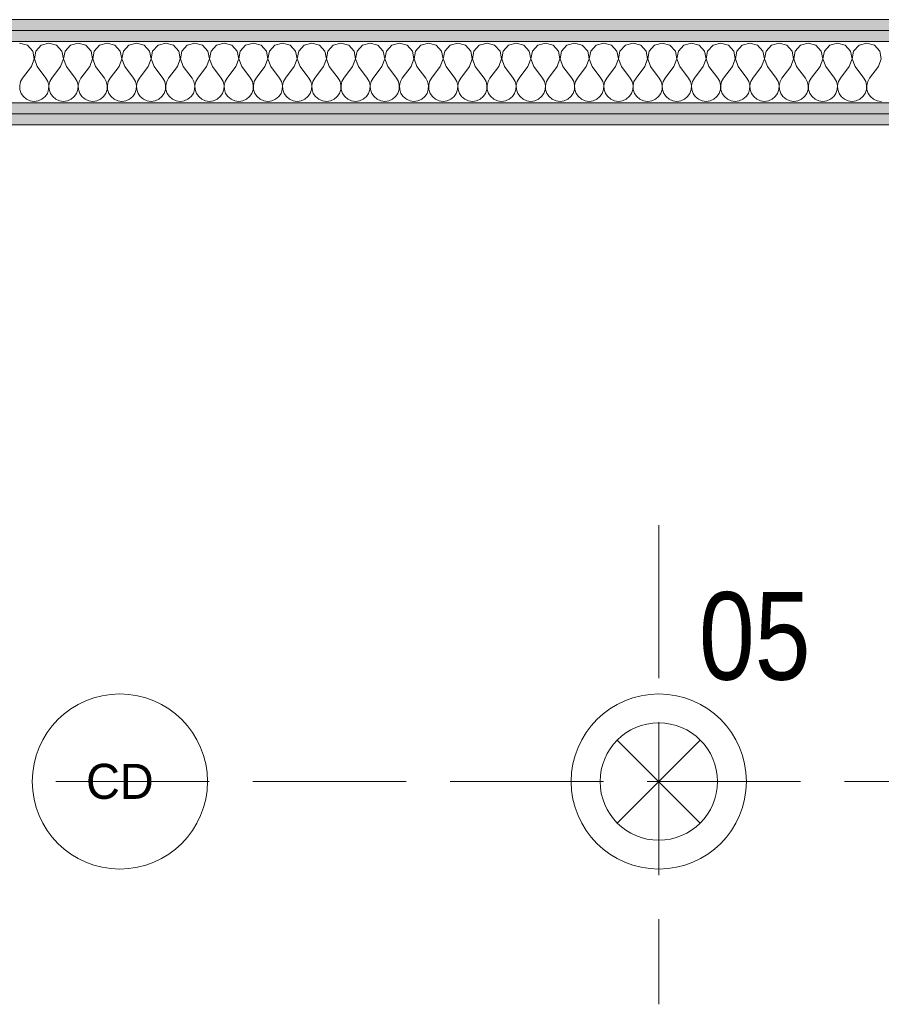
# Model space of a CAD drawing. Header units: millimetres. Extents: x 172139 to 266886, y 89525 to 138225.
# Tile 70 of 72: x 214183 to 215167, y 116082 to 117207. Entities that reach past the tile are written whole.
import ezdxf
from ezdxf.enums import TextEntityAlignment as Align

# ---------------------------------------------------------------- set-up
doc = ezdxf.new("R2010")
doc.units = ezdxf.units.MM
doc.header["$MEASUREMENT"] = 0
doc.linetypes.add('Krawędzie ukryte', pattern=[225, 175, -50])
for name, color, linetype in [('PRZEBUDOWA_PUNKTY_CAM', 7, 'Continuous'), ('PRZEDBUOWA_PUNKTY_OŚW', 7, 'Continuous'), ('ROZBUDOWA_NOWE_DZIAŁOWE', 7, 'Continuous')]:
    doc.layers.add(name, color=color, linetype=linetype)
for name, color, linetype, lineweight, true_color in [('PRZEBUDOWA_PUNKTY_CAM_Nr_pióra__48', 7, 'Continuous', 15, 0xa80f02), ('PRZEBUDOWA_PUNKTY_CAM_Nr_pióra__8', 7, 'Continuous', 100, 0xa80f02), ('PRZEDBUOWA_PUNKTY_OŚW_Nr_pióra__48', 7, 'Continuous', 15, 0xa80f02), ('PRZEDBUOWA_PUNKTY_OŚW_Nr_pióra__8', 7, 'Continuous', 100, 0xa80f02), ('ROZBUDOWA_NOWE_DZIAŁOWE_Nr_pióra__24', 7, 'Continuous', 15, 0x029e21), ('ROZBUDOWA_NOWE_DZIAŁOWE_Nr_pióra__4', 7, 'Continuous', 13, 0x029e21), ('ROZBUDOWA_NOWE_DZIAŁOWE_Nr_pióra__67', 7, 'Continuous', 13, 0x6a6a6a)]:
    doc.layers.add(name, color=color, linetype=linetype, lineweight=lineweight, true_color=true_color)
doc.layers.add('ROZBUDOWA_NOWE_DZIAŁOWE_Nr_pióra__47', color=7, linetype='Continuous', lineweight=15)
doc.styles.add('GENERATED_STYLE_1', font='txt')
doc.styles.add('GENERATED_STYLE_2', font='txt')
pattern_1 = [(0, (0, 0), (0, 37.5), [0, -37.5])]

# ---------------------------------------------------------------- blocks, each defined once
blk = doc.blocks.new('*X457')
at = {"layer": 'ROZBUDOWA_NOWE_DZIAŁOWE_Nr_pióra__4', "linetype": 'Continuous'}
for p, q in [((214192.1, 117177.6), (214183.3, 117180.1)), ((214198.2, 117170.9), (214192.1, 117177.6)), ((214199.9, 117161.9), (214198.2, 117170.9)), ((214201.8, 117170.9), (214200.1, 117161.9)), ((214207.9, 117177.6), (214201.8, 117170.9)), ((214216.7, 117180.1), (214207.9, 117177.6)), ((214225.4, 117177.6), (214216.7, 117180.1)), ((214231.6, 117170.9), (214225.4, 117177.6)), ((214233.3, 117161.9), (214231.6, 117170.9)), ((214235.1, 117170.9), (214233.4, 117161.9)), ((214241.2, 117177.6), (214235.1, 117170.9)), ((214250, 117180.1), (214241.2, 117177.6)), ((214258.8, 117177.6), (214250, 117180.1)), ((214264.9, 117170.9), (214258.8, 117177.6)), ((214266.6, 117161.9), (214264.9, 117170.9)), ((214268.4, 117170.9), (214266.7, 117161.9)), ((214274.6, 117177.6), (214268.4, 117170.9)), ((214283.3, 117180.1), (214274.6, 117177.6)), ((214292.1, 117177.6), (214283.3, 117180.1)), ((214298.2, 117170.9), (214292.1, 117177.6)), ((214299.9, 117161.9), (214298.2, 117170.9)), ((214301.8, 117170.9), (214300.1, 117161.9)), ((214307.9, 117177.6), (214301.8, 117170.9)), ((214316.7, 117180.1), (214307.9, 117177.6)), ((214325.4, 117177.6), (214316.7, 117180.1)), ((214331.6, 117170.9), (214325.4, 117177.6)), ((214333.3, 117161.9), (214331.6, 117170.9)), ((214335.1, 117170.9), (214333.4, 117161.9)), ((214341.2, 117177.6), (214335.1, 117170.9)), ((214350, 117180.1), (214341.2, 117177.6)), ((214358.8, 117177.6), (214350, 117180.1)), ((214364.9, 117170.9), (214358.8, 117177.6)), ((214366.6, 117161.9), (214364.9, 117170.9)), ((214368.4, 117170.9), (214366.7, 117161.9)), ((214374.6, 117177.6), (214368.4, 117170.9)), ((214383.3, 117180.1), (214374.6, 117177.6)), ((214392.1, 117177.6), (214383.3, 117180.1)), ((214398.2, 117170.9), (214392.1, 117177.6)), ((214399.9, 117161.9), (214398.2, 117170.9)), ((214401.8, 117170.9), (214400.1, 117161.9)), ((214407.9, 117177.6), (214401.8, 117170.9)), ((214416.7, 117180.1), (214407.9, 117177.6)), ((214425.4, 117177.6), (214416.7, 117180.1)), ((214431.6, 117170.9), (214425.4, 117177.6)), ((214433.3, 117161.9), (214431.6, 117170.9)), ((214435.1, 117170.9), (214433.4, 117161.9)), ((214441.2, 117177.6), (214435.1, 117170.9)), ((214450, 117180.1), (214441.2, 117177.6)), ((214458.8, 117177.6), (214450, 117180.1)), ((214464.9, 117170.9), (214458.8, 117177.6)), ((214466.6, 117161.9), (214464.9, 117170.9)), ((214468.4, 117170.9), (214466.7, 117161.9)), ((214474.6, 117177.6), (214468.4, 117170.9)), ((214483.3, 117180.1), (214474.6, 117177.6)), ((214492.1, 117177.6), (214483.3, 117180.1)), ((214498.2, 117170.9), (214492.1, 117177.6)), ((214499.9, 117161.9), (214498.2, 117170.9)), ((214501.8, 117170.9), (214500.1, 117161.9)), ((214507.9, 117177.6), (214501.8, 117170.9)), ((214516.7, 117180.1), (214507.9, 117177.6)), ((214525.4, 117177.6), (214516.7, 117180.1)), ((214531.6, 117170.9), (214525.4, 117177.6)), ((214533.3, 117161.9), (214531.6, 117170.9)), ((214535.1, 117170.9), (214533.4, 117161.9)), ((214541.2, 117177.6), (214535.1, 117170.9)), ((214550, 117180.1), (214541.2, 117177.6)), ((214558.8, 117177.6), (214550, 117180.1)), ((214564.9, 117170.9), (214558.8, 117177.6)), ((214566.6, 117161.9), (214564.9, 117170.9)), ((214568.4, 117170.9), (214566.7, 117161.9)), ((214574.6, 117177.6), (214568.4, 117170.9)), ((214583.3, 117180.1), (214574.6, 117177.6)), ((214592.1, 117177.6), (214583.3, 117180.1)), ((214598.2, 117170.9), (214592.1, 117177.6)), ((214599.9, 117161.9), (214598.2, 117170.9)), ((214601.8, 117170.9), (214600.1, 117161.9)), ((214607.9, 117177.6), (214601.8, 117170.9)), ((214616.7, 117180.1), (214607.9, 117177.6)), ((214625.4, 117177.6), (214616.7, 117180.1)), ((214631.6, 117170.9), (214625.4, 117177.6)), ((214633.3, 117161.9), (214631.6, 117170.9)), ((214635.1, 117170.9), (214633.4, 117161.9)), ((214641.2, 117177.6), (214635.1, 117170.9)), ((214650, 117180.1), (214641.2, 117177.6)), ((214658.8, 117177.6), (214650, 117180.1)), ((214664.9, 117170.9), (214658.8, 117177.6)), ((214666.6, 117161.9), (214664.9, 117170.9)), ((214668.4, 117170.9), (214666.7, 117161.9)), ((214674.6, 117177.6), (214668.4, 117170.9)), ((214683.3, 117180.1), (214674.6, 117177.6)), ((214692.1, 117177.6), (214683.3, 117180.1)), ((214698.2, 117170.9), (214692.1, 117177.6)), ((214699.9, 117161.9), (214698.2, 117170.9)), ((214701.8, 117170.9), (214700.1, 117161.9)), ((214707.9, 117177.6), (214701.8, 117170.9)), ((214716.7, 117180.1), (214707.9, 117177.6)), ((214725.4, 117177.6), (214716.7, 117180.1)), ((214731.6, 117170.9), (214725.4, 117177.6)), ((214733.3, 117161.9), (214731.6, 117170.9)), ((214735.1, 117170.9), (214733.4, 117161.9)), ((214741.2, 117177.6), (214735.1, 117170.9)), ((214750, 117180.1), (214741.2, 117177.6)), ((214758.8, 117177.6), (214750, 117180.1)), ((214764.9, 117170.9), (214758.8, 117177.6)), ((214766.6, 117161.9), (214764.9, 117170.9)), ((214768.4, 117170.9), (214766.7, 117161.9)), ((214774.6, 117177.6), (214768.4, 117170.9)), ((214783.3, 117180.1), (214774.6, 117177.6)), ((214792.1, 117177.6), (214783.3, 117180.1)), ((214798.2, 117170.9), (214792.1, 117177.6)), ((214799.9, 117161.9), (214798.2, 117170.9)), ((214801.8, 117170.9), (214800.1, 117161.9)), ((214807.9, 117177.6), (214801.8, 117170.9)), ((214816.7, 117180.1), (214807.9, 117177.6)), ((214825.4, 117177.6), (214816.7, 117180.1)), ((214831.6, 117170.9), (214825.4, 117177.6)), ((214833.3, 117161.9), (214831.6, 117170.9)), ((214835.1, 117170.9), (214833.4, 117161.9)), ((214841.2, 117177.6), (214835.1, 117170.9)), ((214850, 117180.1), (214841.2, 117177.6)), ((214858.8, 117177.6), (214850, 117180.1)), ((214864.9, 117170.9), (214858.8, 117177.6)), ((214866.6, 117161.9), (214864.9, 117170.9)), ((214868.4, 117170.9), (214866.7, 117161.9)), ((214874.6, 117177.6), (214868.4, 117170.9)), ((214883.3, 117180.1), (214874.6, 117177.6)), ((214892.1, 117177.6), (214883.3, 117180.1)), ((214898.2, 117170.9), (214892.1, 117177.6)), ((214899.9, 117161.9), (214898.2, 117170.9)), ((214901.8, 117170.9), (214900.1, 117161.9)), ((214907.9, 117177.6), (214901.8, 117170.9)), ((214916.7, 117180.1), (214907.9, 117177.6)), ((214925.4, 117177.6), (214916.7, 117180.1)), ((214931.6, 117170.9), (214925.4, 117177.6)), ((214933.3, 117161.9), (214931.6, 117170.9)), ((214935.1, 117170.9), (214933.4, 117161.9)), ((214941.2, 117177.6), (214935.1, 117170.9)), ((214950, 117180.1), (214941.2, 117177.6)), ((214958.8, 117177.6), (214950, 117180.1)), ((214964.9, 117170.9), (214958.8, 117177.6)), ((214966.6, 117161.9), (214964.9, 117170.9)), ((214968.4, 117170.9), (214966.7, 117161.9)), ((214974.6, 117177.6), (214968.4, 117170.9)), ((214983.3, 117180.1), (214974.6, 117177.6)), ((214992.1, 117177.6), (214983.3, 117180.1)), ((214998.2, 117170.9), (214992.1, 117177.6)), ((214999.9, 117161.9), (214998.2, 117170.9)), ((215001.8, 117170.9), (215000.1, 117161.9)), ((215007.9, 117177.6), (215001.8, 117170.9)), ((215016.7, 117180.1), (215007.9, 117177.6)), ((215025.4, 117177.6), (215016.7, 117180.1)), ((215031.6, 117170.9), (215025.4, 117177.6)), ((215033.3, 117161.9), (215031.6, 117170.9)), ((215035.1, 117170.9), (215033.4, 117161.9)), ((215041.2, 117177.6), (215035.1, 117170.9)), ((215050, 117180.1), (215041.2, 117177.6)), ((215058.8, 117177.6), (215050, 117180.1)), ((215064.9, 117170.9), (215058.8, 117177.6)), ((215066.6, 117161.9), (215064.9, 117170.9)), ((215068.4, 117170.9), (215066.7, 117161.9)), ((215074.6, 117177.6), (215068.4, 117170.9)), ((215083.3, 117180.1), (215074.6, 117177.6)), ((215092.1, 117177.6), (215083.3, 117180.1)), ((215098.2, 117170.9), (215092.1, 117177.6)), ((215099.9, 117161.9), (215098.2, 117170.9)), ((215101.8, 117170.9), (215100.1, 117161.9)), ((215107.9, 117177.6), (215101.8, 117170.9)), ((215116.7, 117180.1), (215107.9, 117177.6)), ((215125.4, 117177.6), (215116.7, 117180.1)), ((215131.6, 117170.9), (215125.4, 117177.6)), ((215133.3, 117161.9), (215131.6, 117170.9)), ((215135.1, 117170.9), (215133.4, 117161.9)), ((215141.2, 117177.6), (215135.1, 117170.9)), ((215150, 117180.1), (215141.2, 117177.6)), ((215158.8, 117177.6), (215150, 117180.1)), ((215164.9, 117170.9), (215158.8, 117177.6)), ((215166.6, 117161.9), (215164.9, 117170.9)), ((214196.7, 117153.4), (214199.9, 117161.9)), ((214200.1, 117161.9), (214203.3, 117153.4)), ((214230, 117153.4), (214233.3, 117161.9)), ((214233.4, 117161.9), (214236.7, 117153.4)), ((214263.3, 117153.4), (214266.6, 117161.9)), ((214266.7, 117161.9), (214270, 117153.4)), ((214296.7, 117153.4), (214299.9, 117161.9)), ((214300.1, 117161.9), (214303.3, 117153.4)), ((214330, 117153.4), (214333.3, 117161.9)), ((214333.4, 117161.9), (214336.7, 117153.4)), ((214363.3, 117153.4), (214366.6, 117161.9)), ((214366.7, 117161.9), (214370, 117153.4)), ((214396.7, 117153.4), (214399.9, 117161.9)), ((214400.1, 117161.9), (214403.3, 117153.4)), ((214430, 117153.4), (214433.3, 117161.9)), ((214433.4, 117161.9), (214436.7, 117153.4)), ((214463.3, 117153.4), (214466.6, 117161.9)), ((214466.7, 117161.9), (214470, 117153.4)), ((214496.7, 117153.4), (214499.9, 117161.9)), ((214500.1, 117161.9), (214503.3, 117153.4)), ((214530, 117153.4), (214533.3, 117161.9)), ((214533.4, 117161.9), (214536.7, 117153.4)), ((214563.3, 117153.4), (214566.6, 117161.9)), ((214566.7, 117161.9), (214570, 117153.4)), ((214596.7, 117153.4), (214599.9, 117161.9)), ((214600.1, 117161.9), (214603.3, 117153.4)), ((214630, 117153.4), (214633.3, 117161.9)), ((214633.4, 117161.9), (214636.7, 117153.4)), ((214663.3, 117153.4), (214666.6, 117161.9)), ((214666.7, 117161.9), (214670, 117153.4)), ((214696.7, 117153.4), (214699.9, 117161.9)), ((214700.1, 117161.9), (214703.3, 117153.4)), ((214730, 117153.4), (214733.3, 117161.9)), ((214733.4, 117161.9), (214736.7, 117153.4)), ((214763.3, 117153.4), (214766.6, 117161.9)), ((214766.7, 117161.9), (214770, 117153.4)), ((214796.7, 117153.4), (214799.9, 117161.9)), ((214800.1, 117161.9), (214803.3, 117153.4)), ((214830, 117153.4), (214833.3, 117161.9)), ((214833.4, 117161.9), (214836.7, 117153.4)), ((214863.3, 117153.4), (214866.6, 117161.9)), ((214866.7, 117161.9), (214870, 117153.4)), ((214896.7, 117153.4), (214899.9, 117161.9)), ((214900.1, 117161.9), (214903.3, 117153.4)), ((214930, 117153.4), (214933.3, 117161.9)), ((214933.4, 117161.9), (214936.7, 117153.4)), ((214963.3, 117153.4), (214966.6, 117161.9)), ((214966.7, 117161.9), (214970, 117153.4)), ((214996.7, 117153.4), (214999.9, 117161.9)), ((215000.1, 117161.9), (215003.3, 117153.4)), ((215030, 117153.4), (215033.3, 117161.9)), ((215033.4, 117161.9), (215036.7, 117153.4)), ((215063.3, 117153.4), (215066.6, 117161.9)), ((215066.7, 117161.9), (215070, 117153.4)), ((215096.7, 117153.4), (215099.9, 117161.9)), ((215100.1, 117161.9), (215103.3, 117153.4)), ((215130, 117153.4), (215133.3, 117161.9)), ((215133.4, 117161.9), (215136.7, 117153.4)), ((215163.3, 117153.4), (215166.6, 117161.9)), ((214196.7, 117153.4), (214186.7, 117140.1)), ((214203.3, 117153.4), (214213.3, 117140.1)), ((214230, 117153.4), (214220, 117140.1)), ((214236.7, 117153.4), (214246.7, 117140.1)), ((214263.3, 117153.4), (214253.3, 117140.1)), ((214270, 117153.4), (214280, 117140.1)), ((214296.7, 117153.4), (214286.7, 117140.1)), ((214303.3, 117153.4), (214313.3, 117140.1)), ((214330, 117153.4), (214320, 117140.1)), ((214336.7, 117153.4), (214346.7, 117140.1)), ((214363.3, 117153.4), (214353.3, 117140.1)), ((214370, 117153.4), (214380, 117140.1)), ((214396.7, 117153.4), (214386.7, 117140.1)), ((214403.3, 117153.4), (214413.3, 117140.1)), ((214430, 117153.4), (214420, 117140.1)), ((214436.7, 117153.4), (214446.7, 117140.1)), ((214463.3, 117153.4), (214453.3, 117140.1)), ((214470, 117153.4), (214480, 117140.1)), ((214496.7, 117153.4), (214486.7, 117140.1)), ((214503.3, 117153.4), (214513.3, 117140.1)), ((214530, 117153.4), (214520, 117140.1)), ((214536.7, 117153.4), (214546.7, 117140.1)), ((214563.3, 117153.4), (214553.3, 117140.1)), ((214570, 117153.4), (214580, 117140.1)), ((214596.7, 117153.4), (214586.7, 117140.1)), ((214603.3, 117153.4), (214613.3, 117140.1)), ((214630, 117153.4), (214620, 117140.1)), ((214636.7, 117153.4), (214646.7, 117140.1)), ((214663.3, 117153.4), (214653.3, 117140.1)), ((214670, 117153.4), (214680, 117140.1)), ((214696.7, 117153.4), (214686.7, 117140.1)), ((214703.3, 117153.4), (214713.3, 117140.1)), ((214730, 117153.4), (214720, 117140.1)), ((214736.7, 117153.4), (214746.7, 117140.1)), ((214763.3, 117153.4), (214753.3, 117140.1)), ((214770, 117153.4), (214780, 117140.1)), ((214796.7, 117153.4), (214786.7, 117140.1)), ((214803.3, 117153.4), (214813.3, 117140.1)), ((214830, 117153.4), (214820, 117140.1)), ((214836.7, 117153.4), (214846.7, 117140.1)), ((214863.3, 117153.4), (214853.3, 117140.1)), ((214870, 117153.4), (214880, 117140.1)), ((214896.7, 117153.4), (214886.7, 117140.1)), ((214903.3, 117153.4), (214913.3, 117140.1)), ((214930, 117153.4), (214920, 117140.1)), ((214936.7, 117153.4), (214946.7, 117140.1)), ((214963.3, 117153.4), (214953.3, 117140.1)), ((214970, 117153.4), (214980, 117140.1)), ((214996.7, 117153.4), (214986.7, 117140.1)), ((215003.3, 117153.4), (215013.3, 117140.1)), ((215030, 117153.4), (215020, 117140.1)), ((215036.7, 117153.4), (215046.7, 117140.1)), ((215063.3, 117153.4), (215053.3, 117140.1)), ((215070, 117153.4), (215080, 117140.1)), ((215096.7, 117153.4), (215086.7, 117140.1)), ((215103.3, 117153.4), (215113.3, 117140.1)), ((215130, 117153.4), (215120, 117140.1)), ((215136.7, 117153.4), (215146.7, 117140.1)), ((215163.3, 117153.4), (215153.3, 117140.1)), ((214186.7, 117140.1), (214184.4, 117136.1)), ((214215.6, 117136.1), (214213.3, 117140.1)), ((214220, 117140.1), (214217.8, 117136.1)), ((214248.9, 117136.1), (214246.7, 117140.1)), ((214253.3, 117140.1), (214251.1, 117136.1)), ((214282.2, 117136.1), (214280, 117140.1)), ((214286.7, 117140.1), (214284.4, 117136.1)), ((214315.6, 117136.1), (214313.3, 117140.1)), ((214320, 117140.1), (214317.8, 117136.1)), ((214348.9, 117136.1), (214346.7, 117140.1)), ((214353.3, 117140.1), (214351.1, 117136.1)), ((214382.2, 117136.1), (214380, 117140.1)), ((214386.7, 117140.1), (214384.4, 117136.1)), ((214415.6, 117136.1), (214413.3, 117140.1)), ((214420, 117140.1), (214417.8, 117136.1)), ((214448.9, 117136.1), (214446.7, 117140.1)), ((214453.3, 117140.1), (214451.1, 117136.1)), ((214482.2, 117136.1), (214480, 117140.1)), ((214486.7, 117140.1), (214484.4, 117136.1)), ((214515.6, 117136.1), (214513.3, 117140.1)), ((214520, 117140.1), (214517.8, 117136.1)), ((214548.9, 117136.1), (214546.7, 117140.1)), ((214553.3, 117140.1), (214551.1, 117136.1)), ((214582.2, 117136.1), (214580, 117140.1)), ((214586.7, 117140.1), (214584.4, 117136.1)), ((214615.6, 117136.1), (214613.3, 117140.1)), ((214620, 117140.1), (214617.8, 117136.1)), ((214648.9, 117136.1), (214646.7, 117140.1)), ((214653.3, 117140.1), (214651.1, 117136.1)), ((214682.2, 117136.1), (214680, 117140.1)), ((214686.7, 117140.1), (214684.4, 117136.1)), ((214715.6, 117136.1), (214713.3, 117140.1)), ((214720, 117140.1), (214717.8, 117136.1)), ((214748.9, 117136.1), (214746.7, 117140.1)), ((214753.3, 117140.1), (214751.1, 117136.1)), ((214782.2, 117136.1), (214780, 117140.1)), ((214786.7, 117140.1), (214784.4, 117136.1)), ((214815.6, 117136.1), (214813.3, 117140.1)), ((214820, 117140.1), (214817.8, 117136.1)), ((214848.9, 117136.1), (214846.7, 117140.1)), ((214853.3, 117140.1), (214851.1, 117136.1)), ((214882.2, 117136.1), (214880, 117140.1)), ((214886.7, 117140.1), (214884.4, 117136.1)), ((214915.6, 117136.1), (214913.3, 117140.1)), ((214920, 117140.1), (214917.8, 117136.1)), ((214948.9, 117136.1), (214946.7, 117140.1)), ((214953.3, 117140.1), (214951.1, 117136.1)), ((214982.2, 117136.1), (214980, 117140.1)), ((214986.7, 117140.1), (214984.4, 117136.1)), ((215015.6, 117136.1), (215013.3, 117140.1)), ((215020, 117140.1), (215017.8, 117136.1)), ((215048.9, 117136.1), (215046.7, 117140.1)), ((215053.3, 117140.1), (215051.1, 117136.1)), ((215082.2, 117136.1), (215080, 117140.1)), ((215086.7, 117140.1), (215084.4, 117136.1)), ((215115.6, 117136.1), (215113.3, 117140.1)), ((215120, 117140.1), (215117.8, 117136.1)), ((215148.9, 117136.1), (215146.7, 117140.1)), ((215153.3, 117140.1), (215151.1, 117136.1)), ((214184.4, 117136.1), (214183.4, 117131.6)), ((214183.4, 117131.6), (214183.6, 117127)), ((214183.6, 117127), (214185.1, 117122.6)), ((214214.9, 117122.6), (214216.4, 117127)), ((214216.6, 117131.6), (214215.6, 117136.1)), ((214216.4, 117127), (214216.6, 117131.6)), ((214217.8, 117136.1), (214216.7, 117131.6)), ((214216.7, 117131.6), (214217, 117127)), ((214217, 117127), (214218.4, 117122.6)), ((214248.2, 117122.6), (214249.7, 117127)), ((214249.9, 117131.6), (214248.9, 117136.1)), ((214249.7, 117127), (214249.9, 117131.6)), ((214251.1, 117136.1), (214250.1, 117131.6)), ((214250.1, 117131.6), (214250.3, 117127)), ((214250.3, 117127), (214251.8, 117122.6)), ((214281.6, 117122.6), (214283, 117127)), ((214283.3, 117131.6), (214282.2, 117136.1)), ((214283, 117127), (214283.3, 117131.6)), ((214284.4, 117136.1), (214283.4, 117131.6)), ((214283.4, 117131.6), (214283.6, 117127)), ((214283.6, 117127), (214285.1, 117122.6)), ((214314.9, 117122.6), (214316.4, 117127)), ((214316.6, 117131.6), (214315.6, 117136.1)), ((214316.4, 117127), (214316.6, 117131.6)), ((214317.8, 117136.1), (214316.7, 117131.6)), ((214316.7, 117131.6), (214317, 117127)), ((214317, 117127), (214318.4, 117122.6)), ((214348.2, 117122.6), (214349.7, 117127)), ((214349.9, 117131.6), (214348.9, 117136.1)), ((214349.7, 117127), (214349.9, 117131.6)), ((214351.1, 117136.1), (214350.1, 117131.6)), ((214350.1, 117131.6), (214350.3, 117127)), ((214350.3, 117127), (214351.8, 117122.6)), ((214381.6, 117122.6), (214383, 117127)), ((214383.3, 117131.6), (214382.2, 117136.1)), ((214383, 117127), (214383.3, 117131.6)), ((214384.4, 117136.1), (214383.4, 117131.6)), ((214383.4, 117131.6), (214383.6, 117127)), ((214383.6, 117127), (214385.1, 117122.6)), ((214414.9, 117122.6), (214416.4, 117127)), ((214416.6, 117131.6), (214415.6, 117136.1)), ((214416.4, 117127), (214416.6, 117131.6)), ((214417.8, 117136.1), (214416.7, 117131.6)), ((214416.7, 117131.6), (214417, 117127)), ((214417, 117127), (214418.4, 117122.6)), ((214448.2, 117122.6), (214449.7, 117127)), ((214449.9, 117131.6), (214448.9, 117136.1)), ((214449.7, 117127), (214449.9, 117131.6)), ((214451.1, 117136.1), (214450.1, 117131.6)), ((214450.1, 117131.6), (214450.3, 117127)), ((214450.3, 117127), (214451.8, 117122.6)), ((214481.6, 117122.6), (214483, 117127)), ((214483.3, 117131.6), (214482.2, 117136.1)), ((214483, 117127), (214483.3, 117131.6)), ((214484.4, 117136.1), (214483.4, 117131.6)), ((214483.4, 117131.6), (214483.6, 117127)), ((214483.6, 117127), (214485.1, 117122.6)), ((214514.9, 117122.6), (214516.4, 117127)), ((214516.6, 117131.6), (214515.6, 117136.1)), ((214516.4, 117127), (214516.6, 117131.6)), ((214517.8, 117136.1), (214516.7, 117131.6)), ((214516.7, 117131.6), (214517, 117127)), ((214517, 117127), (214518.4, 117122.6)), ((214548.2, 117122.6), (214549.7, 117127)), ((214549.9, 117131.6), (214548.9, 117136.1)), ((214549.7, 117127), (214549.9, 117131.6)), ((214551.1, 117136.1), (214550.1, 117131.6)), ((214550.1, 117131.6), (214550.3, 117127)), ((214550.3, 117127), (214551.8, 117122.6)), ((214581.6, 117122.6), (214583, 117127)), ((214583.3, 117131.6), (214582.2, 117136.1)), ((214583, 117127), (214583.3, 117131.6)), ((214584.4, 117136.1), (214583.4, 117131.6)), ((214583.4, 117131.6), (214583.6, 117127)), ((214583.6, 117127), (214585.1, 117122.6)), ((214614.9, 117122.6), (214616.4, 117127)), ((214616.6, 117131.6), (214615.6, 117136.1)), ((214616.4, 117127), (214616.6, 117131.6)), ((214617.8, 117136.1), (214616.7, 117131.6)), ((214616.7, 117131.6), (214617, 117127)), ((214617, 117127), (214618.4, 117122.6)), ((214648.2, 117122.6), (214649.7, 117127)), ((214649.9, 117131.6), (214648.9, 117136.1)), ((214649.7, 117127), (214649.9, 117131.6)), ((214651.1, 117136.1), (214650.1, 117131.6)), ((214650.1, 117131.6), (214650.3, 117127)), ((214650.3, 117127), (214651.8, 117122.6)), ((214681.6, 117122.6), (214683, 117127)), ((214683.3, 117131.6), (214682.2, 117136.1)), ((214683, 117127), (214683.3, 117131.6)), ((214684.4, 117136.1), (214683.4, 117131.6)), ((214683.4, 117131.6), (214683.6, 117127)), ((214683.6, 117127), (214685.1, 117122.6)), ((214714.9, 117122.6), (214716.4, 117127)), ((214716.6, 117131.6), (214715.6, 117136.1)), ((214716.4, 117127), (214716.6, 117131.6)), ((214717.8, 117136.1), (214716.7, 117131.6)), ((214716.7, 117131.6), (214717, 117127)), ((214717, 117127), (214718.4, 117122.6)), ((214748.2, 117122.6), (214749.7, 117127)), ((214749.9, 117131.6), (214748.9, 117136.1)), ((214749.7, 117127), (214749.9, 117131.6)), ((214751.1, 117136.1), (214750.1, 117131.6)), ((214750.1, 117131.6), (214750.3, 117127)), ((214750.3, 117127), (214751.8, 117122.6)), ((214781.6, 117122.6), (214783, 117127)), ((214783.3, 117131.6), (214782.2, 117136.1)), ((214783, 117127), (214783.3, 117131.6)), ((214784.4, 117136.1), (214783.4, 117131.6)), ((214783.4, 117131.6), (214783.6, 117127)), ((214783.6, 117127), (214785.1, 117122.6)), ((214814.9, 117122.6), (214816.4, 117127)), ((214816.6, 117131.6), (214815.6, 117136.1)), ((214816.4, 117127), (214816.6, 117131.6)), ((214817.8, 117136.1), (214816.7, 117131.6)), ((214816.7, 117131.6), (214817, 117127)), ((214817, 117127), (214818.4, 117122.6)), ((214848.2, 117122.6), (214849.7, 117127)), ((214849.9, 117131.6), (214848.9, 117136.1)), ((214849.7, 117127), (214849.9, 117131.6)), ((214851.1, 117136.1), (214850.1, 117131.6)), ((214850.1, 117131.6), (214850.3, 117127)), ((214850.3, 117127), (214851.8, 117122.6)), ((214881.6, 117122.6), (214883, 117127)), ((214883.3, 117131.6), (214882.2, 117136.1)), ((214883, 117127), (214883.3, 117131.6)), ((214884.4, 117136.1), (214883.4, 117131.6)), ((214883.4, 117131.6), (214883.6, 117127)), ((214883.6, 117127), (214885.1, 117122.6)), ((214914.9, 117122.6), (214916.4, 117127)), ((214916.6, 117131.6), (214915.6, 117136.1)), ((214916.4, 117127), (214916.6, 117131.6)), ((214917.8, 117136.1), (214916.7, 117131.6)), ((214916.7, 117131.6), (214917, 117127)), ((214917, 117127), (214918.4, 117122.6)), ((214948.2, 117122.6), (214949.7, 117127)), ((214949.9, 117131.6), (214948.9, 117136.1)), ((214949.7, 117127), (214949.9, 117131.6)), ((214951.1, 117136.1), (214950.1, 117131.6)), ((214950.1, 117131.6), (214950.3, 117127)), ((214950.3, 117127), (214951.8, 117122.6)), ((214981.6, 117122.6), (214983, 117127)), ((214983.3, 117131.6), (214982.2, 117136.1)), ((214983, 117127), (214983.3, 117131.6)), ((214984.4, 117136.1), (214983.4, 117131.6)), ((214983.4, 117131.6), (214983.6, 117127)), ((214983.6, 117127), (214985.1, 117122.6)), ((215014.9, 117122.6), (215016.4, 117127)), ((215016.6, 117131.6), (215015.6, 117136.1)), ((215016.4, 117127), (215016.6, 117131.6)), ((215017.8, 117136.1), (215016.7, 117131.6)), ((215016.7, 117131.6), (215017, 117127)), ((215017, 117127), (215018.4, 117122.6)), ((215048.2, 117122.6), (215049.7, 117127)), ((215049.9, 117131.6), (215048.9, 117136.1)), ((215049.7, 117127), (215049.9, 117131.6)), ((215051.1, 117136.1), (215050.1, 117131.6)), ((215050.1, 117131.6), (215050.3, 117127)), ((215050.3, 117127), (215051.8, 117122.6)), ((215081.6, 117122.6), (215083, 117127)), ((215083.3, 117131.6), (215082.2, 117136.1)), ((215083, 117127), (215083.3, 117131.6)), ((215084.4, 117136.1), (215083.4, 117131.6)), ((215083.4, 117131.6), (215083.6, 117127)), ((215083.6, 117127), (215085.1, 117122.6)), ((215114.9, 117122.6), (215116.4, 117127)), ((215116.6, 117131.6), (215115.6, 117136.1)), ((215116.4, 117127), (215116.6, 117131.6)), ((215117.8, 117136.1), (215116.7, 117131.6)), ((215116.7, 117131.6), (215117, 117127)), ((215117, 117127), (215118.4, 117122.6)), ((215148.2, 117122.6), (215149.7, 117127)), ((215149.9, 117131.6), (215148.9, 117136.1)), ((215149.7, 117127), (215149.9, 117131.6)), ((215151.1, 117136.1), (215150.1, 117131.6)), ((215150.1, 117131.6), (215150.3, 117127)), ((215150.3, 117127), (215151.8, 117122.6)), ((214185.1, 117122.6), (214187.7, 117118.9)), ((214187.7, 117118.9), (214191.2, 117115.9)), ((214191.2, 117115.9), (214195.4, 117114.1)), ((214204.6, 117114.1), (214208.8, 117115.9)), ((214208.8, 117115.9), (214212.3, 117118.9)), ((214212.3, 117118.9), (214214.9, 117122.6)), ((214218.4, 117122.6), (214221, 117118.9)), ((214221, 117118.9), (214224.6, 117115.9)), ((214224.6, 117115.9), (214228.8, 117114.1)), ((214237.9, 117114.1), (214242.1, 117115.9)), ((214242.1, 117115.9), (214245.6, 117118.9)), ((214245.6, 117118.9), (214248.2, 117122.6)), ((214251.8, 117122.6), (214254.4, 117118.9)), ((214254.4, 117118.9), (214257.9, 117115.9)), ((214257.9, 117115.9), (214262.1, 117114.1)), ((214271.2, 117114.1), (214275.4, 117115.9)), ((214275.4, 117115.9), (214279, 117118.9)), ((214279, 117118.9), (214281.6, 117122.6)), ((214285.1, 117122.6), (214287.7, 117118.9)), ((214287.7, 117118.9), (214291.2, 117115.9)), ((214291.2, 117115.9), (214295.4, 117114.1)), ((214304.6, 117114.1), (214308.8, 117115.9)), ((214308.8, 117115.9), (214312.3, 117118.9)), ((214312.3, 117118.9), (214314.9, 117122.6)), ((214318.4, 117122.6), (214321, 117118.9)), ((214321, 117118.9), (214324.6, 117115.9)), ((214324.6, 117115.9), (214328.8, 117114.1)), ((214337.9, 117114.1), (214342.1, 117115.9)), ((214342.1, 117115.9), (214345.6, 117118.9)), ((214345.6, 117118.9), (214348.2, 117122.6)), ((214351.8, 117122.6), (214354.4, 117118.9)), ((214354.4, 117118.9), (214357.9, 117115.9)), ((214357.9, 117115.9), (214362.1, 117114.1)), ((214371.2, 117114.1), (214375.4, 117115.9)), ((214375.4, 117115.9), (214379, 117118.9)), ((214379, 117118.9), (214381.6, 117122.6)), ((214385.1, 117122.6), (214387.7, 117118.9)), ((214387.7, 117118.9), (214391.2, 117115.9)), ((214391.2, 117115.9), (214395.4, 117114.1)), ((214404.6, 117114.1), (214408.8, 117115.9)), ((214408.8, 117115.9), (214412.3, 117118.9)), ((214412.3, 117118.9), (214414.9, 117122.6)), ((214418.4, 117122.6), (214421, 117118.9)), ((214421, 117118.9), (214424.6, 117115.9)), ((214424.6, 117115.9), (214428.8, 117114.1)), ((214437.9, 117114.1), (214442.1, 117115.9)), ((214442.1, 117115.9), (214445.6, 117118.9)), ((214445.6, 117118.9), (214448.2, 117122.6)), ((214451.8, 117122.6), (214454.4, 117118.9)), ((214454.4, 117118.9), (214457.9, 117115.9)), ((214457.9, 117115.9), (214462.1, 117114.1)), ((214471.2, 117114.1), (214475.4, 117115.9)), ((214475.4, 117115.9), (214479, 117118.9)), ((214479, 117118.9), (214481.6, 117122.6)), ((214485.1, 117122.6), (214487.7, 117118.9)), ((214487.7, 117118.9), (214491.2, 117115.9)), ((214491.2, 117115.9), (214495.4, 117114.1)), ((214504.6, 117114.1), (214508.8, 117115.9)), ((214508.8, 117115.9), (214512.3, 117118.9)), ((214512.3, 117118.9), (214514.9, 117122.6)), ((214518.4, 117122.6), (214521, 117118.9)), ((214521, 117118.9), (214524.6, 117115.9)), ((214524.6, 117115.9), (214528.8, 117114.1)), ((214537.9, 117114.1), (214542.1, 117115.9)), ((214542.1, 117115.9), (214545.6, 117118.9)), ((214545.6, 117118.9), (214548.2, 117122.6)), ((214551.8, 117122.6), (214554.4, 117118.9)), ((214554.4, 117118.9), (214557.9, 117115.9)), ((214557.9, 117115.9), (214562.1, 117114.1)), ((214571.2, 117114.1), (214575.4, 117115.9)), ((214575.4, 117115.9), (214579, 117118.9)), ((214579, 117118.9), (214581.6, 117122.6)), ((214585.1, 117122.6), (214587.7, 117118.9)), ((214587.7, 117118.9), (214591.2, 117115.9)), ((214591.2, 117115.9), (214595.4, 117114.1)), ((214604.6, 117114.1), (214608.8, 117115.9)), ((214608.8, 117115.9), (214612.3, 117118.9)), ((214612.3, 117118.9), (214614.9, 117122.6)), ((214618.4, 117122.6), (214621, 117118.9)), ((214621, 117118.9), (214624.6, 117115.9)), ((214624.6, 117115.9), (214628.8, 117114.1)), ((214637.9, 117114.1), (214642.1, 117115.9)), ((214642.1, 117115.9), (214645.6, 117118.9)), ((214645.6, 117118.9), (214648.2, 117122.6)), ((214651.8, 117122.6), (214654.4, 117118.9)), ((214654.4, 117118.9), (214657.9, 117115.9)), ((214657.9, 117115.9), (214662.1, 117114.1)), ((214671.2, 117114.1), (214675.4, 117115.9)), ((214675.4, 117115.9), (214679, 117118.9)), ((214679, 117118.9), (214681.6, 117122.6)), ((214685.1, 117122.6), (214687.7, 117118.9)), ((214687.7, 117118.9), (214691.2, 117115.9)), ((214691.2, 117115.9), (214695.4, 117114.1)), ((214704.6, 117114.1), (214708.8, 117115.9)), ((214708.8, 117115.9), (214712.3, 117118.9)), ((214712.3, 117118.9), (214714.9, 117122.6)), ((214718.4, 117122.6), (214721, 117118.9)), ((214721, 117118.9), (214724.6, 117115.9)), ((214724.6, 117115.9), (214728.8, 117114.1)), ((214737.9, 117114.1), (214742.1, 117115.9)), ((214742.1, 117115.9), (214745.6, 117118.9)), ((214745.6, 117118.9), (214748.2, 117122.6)), ((214751.8, 117122.6), (214754.4, 117118.9)), ((214754.4, 117118.9), (214757.9, 117115.9)), ((214757.9, 117115.9), (214762.1, 117114.1)), ((214771.2, 117114.1), (214775.4, 117115.9)), ((214775.4, 117115.9), (214779, 117118.9)), ((214779, 117118.9), (214781.6, 117122.6)), ((214785.1, 117122.6), (214787.7, 117118.9)), ((214787.7, 117118.9), (214791.2, 117115.9)), ((214791.2, 117115.9), (214795.4, 117114.1)), ((214804.6, 117114.1), (214808.8, 117115.9)), ((214808.8, 117115.9), (214812.3, 117118.9)), ((214812.3, 117118.9), (214814.9, 117122.6)), ((214818.4, 117122.6), (214821, 117118.9)), ((214821, 117118.9), (214824.6, 117115.9)), ((214824.6, 117115.9), (214828.8, 117114.1)), ((214837.9, 117114.1), (214842.1, 117115.9)), ((214842.1, 117115.9), (214845.6, 117118.9)), ((214845.6, 117118.9), (214848.2, 117122.6)), ((214851.8, 117122.6), (214854.4, 117118.9)), ((214854.4, 117118.9), (214857.9, 117115.9)), ((214857.9, 117115.9), (214862.1, 117114.1)), ((214871.2, 117114.1), (214875.4, 117115.9)), ((214875.4, 117115.9), (214879, 117118.9)), ((214879, 117118.9), (214881.6, 117122.6)), ((214885.1, 117122.6), (214887.7, 117118.9)), ((214887.7, 117118.9), (214891.2, 117115.9)), ((214891.2, 117115.9), (214895.4, 117114.1)), ((214904.6, 117114.1), (214908.8, 117115.9)), ((214908.8, 117115.9), (214912.3, 117118.9)), ((214912.3, 117118.9), (214914.9, 117122.6)), ((214918.4, 117122.6), (214921, 117118.9)), ((214921, 117118.9), (214924.6, 117115.9)), ((214924.6, 117115.9), (214928.8, 117114.1)), ((214937.9, 117114.1), (214942.1, 117115.9)), ((214942.1, 117115.9), (214945.6, 117118.9)), ((214945.6, 117118.9), (214948.2, 117122.6)), ((214951.8, 117122.6), (214954.4, 117118.9)), ((214954.4, 117118.9), (214957.9, 117115.9)), ((214957.9, 117115.9), (214962.1, 117114.1)), ((214971.2, 117114.1), (214975.4, 117115.9)), ((214975.4, 117115.9), (214979, 117118.9)), ((214979, 117118.9), (214981.6, 117122.6)), ((214985.1, 117122.6), (214987.7, 117118.9)), ((214987.7, 117118.9), (214991.2, 117115.9)), ((214991.2, 117115.9), (214995.4, 117114.1)), ((215004.6, 117114.1), (215008.8, 117115.9)), ((215008.8, 117115.9), (215012.3, 117118.9)), ((215012.3, 117118.9), (215014.9, 117122.6)), ((215018.4, 117122.6), (215021, 117118.9)), ((215021, 117118.9), (215024.6, 117115.9)), ((215024.6, 117115.9), (215028.8, 117114.1)), ((215037.9, 117114.1), (215042.1, 117115.9)), ((215042.1, 117115.9), (215045.6, 117118.9)), ((215045.6, 117118.9), (215048.2, 117122.6)), ((215051.8, 117122.6), (215054.4, 117118.9)), ((215054.4, 117118.9), (215057.9, 117115.9)), ((215057.9, 117115.9), (215062.1, 117114.1)), ((215071.2, 117114.1), (215075.4, 117115.9)), ((215075.4, 117115.9), (215079, 117118.9)), ((215079, 117118.9), (215081.6, 117122.6)), ((215085.1, 117122.6), (215087.7, 117118.9)), ((215087.7, 117118.9), (215091.2, 117115.9)), ((215091.2, 117115.9), (215095.4, 117114.1)), ((215104.6, 117114.1), (215108.8, 117115.9)), ((215108.8, 117115.9), (215112.3, 117118.9)), ((215112.3, 117118.9), (215114.9, 117122.6)), ((215118.4, 117122.6), (215121, 117118.9)), ((215121, 117118.9), (215124.6, 117115.9)), ((215124.6, 117115.9), (215128.8, 117114.1)), ((215137.9, 117114.1), (215142.1, 117115.9)), ((215142.1, 117115.9), (215145.6, 117118.9)), ((215145.6, 117118.9), (215148.2, 117122.6)), ((215151.8, 117122.6), (215154.4, 117118.9)), ((215154.4, 117118.9), (215157.9, 117115.9)), ((215157.9, 117115.9), (215162.1, 117114.1)), ((214195.4, 117114.1), (214200, 117113.4)), ((214200, 117113.4), (214204.6, 117114.1)), ((214228.8, 117114.1), (214233.3, 117113.4)), ((214233.3, 117113.4), (214237.9, 117114.1)), ((214262.1, 117114.1), (214266.7, 117113.4)), ((214266.7, 117113.4), (214271.2, 117114.1)), ((214295.4, 117114.1), (214300, 117113.4)), ((214300, 117113.4), (214304.6, 117114.1)), ((214328.8, 117114.1), (214333.3, 117113.4)), ((214333.3, 117113.4), (214337.9, 117114.1)), ((214362.1, 117114.1), (214366.7, 117113.4)), ((214366.7, 117113.4), (214371.2, 117114.1)), ((214395.4, 117114.1), (214400, 117113.4)), ((214400, 117113.4), (214404.6, 117114.1)), ((214428.8, 117114.1), (214433.3, 117113.4)), ((214433.3, 117113.4), (214437.9, 117114.1)), ((214462.1, 117114.1), (214466.7, 117113.4)), ((214466.7, 117113.4), (214471.2, 117114.1)), ((214495.4, 117114.1), (214500, 117113.4)), ((214500, 117113.4), (214504.6, 117114.1)), ((214528.8, 117114.1), (214533.3, 117113.4)), ((214533.3, 117113.4), (214537.9, 117114.1)), ((214562.1, 117114.1), (214566.7, 117113.4)), ((214566.7, 117113.4), (214571.2, 117114.1)), ((214595.4, 117114.1), (214600, 117113.4)), ((214600, 117113.4), (214604.6, 117114.1)), ((214628.8, 117114.1), (214633.3, 117113.4)), ((214633.3, 117113.4), (214637.9, 117114.1)), ((214662.1, 117114.1), (214666.7, 117113.4)), ((214666.7, 117113.4), (214671.2, 117114.1)), ((214695.4, 117114.1), (214700, 117113.4)), ((214700, 117113.4), (214704.6, 117114.1)), ((214728.8, 117114.1), (214733.3, 117113.4)), ((214733.3, 117113.4), (214737.9, 117114.1)), ((214762.1, 117114.1), (214766.7, 117113.4)), ((214766.7, 117113.4), (214771.2, 117114.1)), ((214795.4, 117114.1), (214800, 117113.4)), ((214800, 117113.4), (214804.6, 117114.1)), ((214828.8, 117114.1), (214833.3, 117113.4)), ((214833.3, 117113.4), (214837.9, 117114.1)), ((214862.1, 117114.1), (214866.7, 117113.4)), ((214866.7, 117113.4), (214871.2, 117114.1)), ((214895.4, 117114.1), (214900, 117113.4)), ((214900, 117113.4), (214904.6, 117114.1)), ((214928.8, 117114.1), (214933.3, 117113.4)), ((214933.3, 117113.4), (214937.9, 117114.1)), ((214962.1, 117114.1), (214966.7, 117113.4)), ((214966.7, 117113.4), (214971.2, 117114.1)), ((214995.4, 117114.1), (215000, 117113.4)), ((215000, 117113.4), (215004.6, 117114.1)), ((215028.8, 117114.1), (215033.3, 117113.4)), ((215033.3, 117113.4), (215037.9, 117114.1)), ((215062.1, 117114.1), (215066.7, 117113.4)), ((215066.7, 117113.4), (215071.2, 117114.1)), ((215095.4, 117114.1), (215100, 117113.4)), ((215100, 117113.4), (215104.6, 117114.1)), ((215128.8, 117114.1), (215133.3, 117113.4)), ((215133.3, 117113.4), (215137.9, 117114.1)), ((215162.1, 117114.1), (215166.7, 117113.4))]:
    blk.add_line(p, q, dxfattribs=at)
blk = doc.blocks.new('Ściana_124', base_point=(212316.5, 117206.8))
at = {"layer": 'ROZBUDOWA_NOWE_DZIAŁOWE_Nr_pióra__24', "linetype": 'Continuous'}
h = blk.add_hatch(dxfattribs=at)
h.set_pattern_fill('Gips', color=256, style=0, pattern_type=2)
h.set_pattern_definition(pattern_1)
h.paths.add_polyline_path([(216210.8, 117206.8), (212316.5, 117206.8), (212316.5, 117194.3), (216210.8, 117194.3)])
h = blk.add_hatch(dxfattribs=at)
h.set_pattern_fill('Gips', color=256, style=0, pattern_type=2)
h.set_pattern_definition(pattern_1)
h.paths.add_polyline_path([(216210.8, 117194.3), (212316.5, 117194.3), (212316.5, 117181.8), (216210.8, 117181.8)])
h = blk.add_hatch(dxfattribs=at)
h.set_pattern_fill('Gips', color=256, style=0, pattern_type=2)
h.set_pattern_definition(pattern_1)
h.paths.add_polyline_path([(212316.5, 117099.3), (216210.8, 117099.3), (216210.8, 117111.8), (212316.5, 117111.8)])
h = blk.add_hatch(dxfattribs=at)
h.set_pattern_fill('Gips', color=256, style=0, pattern_type=2)
h.set_pattern_definition(pattern_1)
h.paths.add_polyline_path([(212316.5, 117086.8), (216210.8, 117086.8), (216210.8, 117099.3), (212316.5, 117099.3)])
at = {"layer": 'ROZBUDOWA_NOWE_DZIAŁOWE_Nr_pióra__47', "linetype": 'Continuous', "flags": 128}
for points in [[(216210.8, 117206.8), (212316.5, 117206.8)], [(212316.5, 117086.8), (216210.8, 117086.8)]]:
    blk.add_lwpolyline(points, dxfattribs=at)
at = {"layer": 'ROZBUDOWA_NOWE_DZIAŁOWE_Nr_pióra__67', "linetype": 'Continuous'}
for p, q in [((216210.8, 117194.3), (212316.5, 117194.3)), ((216210.8, 117181.8), (212316.5, 117181.8)), ((212316.5, 117111.8), (216210.8, 117111.8)), ((212316.5, 117099.3), (216210.8, 117099.3))]:
    blk.add_line(p, q, dxfattribs=at)
at = {"layer": 'ROZBUDOWA_NOWE_DZIAŁOWE'}
blk.add_blockref('*X457', (0, 0), dxfattribs=at)
blk = doc.blocks.new('Przycisk z kontrolką 19')
at = {"layer": 'PRZEDBUOWA_PUNKTY_OŚW_Nr_pióra__48', "linetype": 'Continuous'}
for p, q in [((-47.4, -47.4), (47.4, 47.4)), ((47.4, -47.4), (-47.4, 47.4))]:
    blk.add_line(p, q, dxfattribs=at)
for radius in [100, 67]:
    blk.add_circle((0, 0), radius, dxfattribs=at)
blk = doc.blocks.new('Sygnał termostatu 19')
at = {"layer": 'PRZEBUDOWA_PUNKTY_CAM_Nr_pióra__48', "linetype": 'Continuous'}
blk.add_circle((0, 0), 100, dxfattribs=at)
at = {"layer": 'PRZEBUDOWA_PUNKTY_CAM_Nr_pióra__8', "style": 'GENERATED_STYLE_1'}
blk.add_attdef('txt', text='', height=40, rotation=270, dxfattribs=at).set_placement((0, 0.2), align=Align.MIDDLE_CENTER)

msp = doc.modelspace()

# ---------------------------------------------------------------- linework, layer by layer
at = {"layer": 'PRZEDBUOWA_PUNKTY_OŚW_Nr_pióra__48', "linetype": 'Krawędzie ukryte'}
for p, q in [((214912.7, 116629.7), (214912.7, 116082.4)), ((213324.5, 116336.8), (215372.3, 116336.8))]:
    msp.add_line(p, q, dxfattribs=at)

# ---------------------------------------------------------------- block references
at = {"layer": 'PRZEBUDOWA_PUNKTY_CAM', "color": 104, "linetype": 'Continuous', "lineweight": 13, "true_color": 0x029e21}
ref = msp.add_blockref('Sygnał termostatu 19', (214297.7, 116336.8), dxfattribs=dict(at, xscale=-1, zscale=1000, rotation=270))
ref.add_attrib('txt', 'CD', dxfattribs={"layer": 'PRZEBUDOWA_PUNKTY_CAM_Nr_pióra__8', "color": 14, "true_color": 0xa80f02, "height": 40, "style": 'GENERATED_STYLE_2'}).set_placement((214297.7, 116337), align=Align.MIDDLE_CENTER)
at = {"layer": 'PRZEDBUOWA_PUNKTY_OŚW', "color": 104, "linetype": 'Continuous', "lineweight": 13, "true_color": 0x029e21, "xscale": -1, "zscale": 1000, "rotation": 270}
msp.add_blockref('Przycisk z kontrolką 19', (214912.7, 116336.8), dxfattribs=at)
at = {"layer": 'ROZBUDOWA_NOWE_DZIAŁOWE'}
msp.add_blockref('Ściana_124', (212316.5, 117206.8), dxfattribs=at)

# ---------------------------------------------------------------- texts
at = {"layer": 'PRZEDBUOWA_PUNKTY_OŚW_Nr_pióra__8', "linetype": 'Continuous', "insert": (214958.5, 116553.1), "char_height": 100, "attachment_point": 1, "style": 'GENERATED_STYLE_1'}
msp.add_mtext('\\A1;{\\fArial Narrow|b0|i0|c238|p34;05}', dxfattribs=at)

doc.saveas('drawing.dxf')
